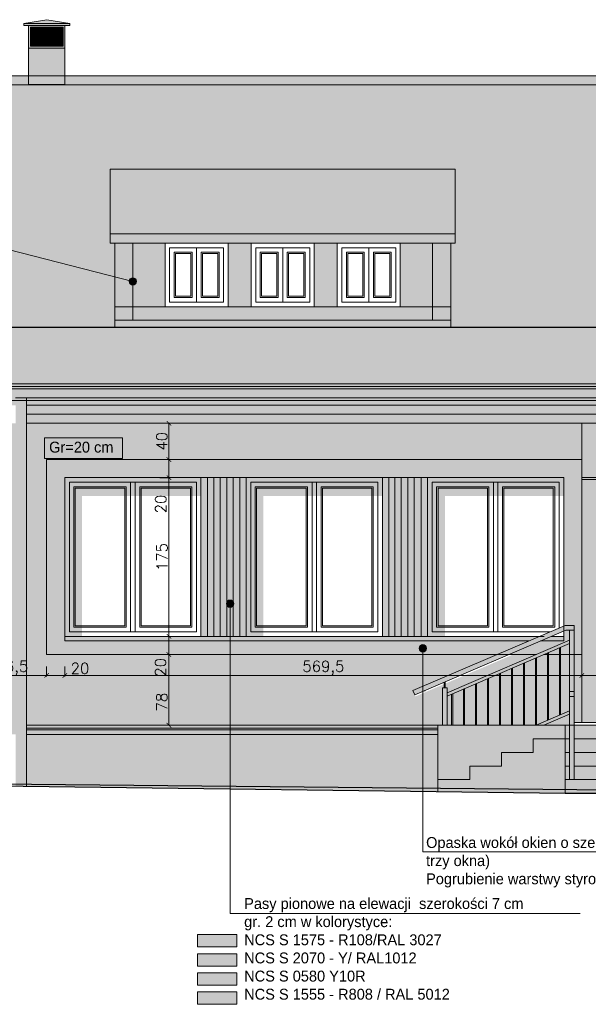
# Model space of a CAD drawing. Header units: millimetres. Extents: x -587 to 33545, y -26688 to 22494.
# Tile 27 of 256: x 335 to 961, y 10520 to 11606. Entities that reach past the tile are written whole.
import ezdxf
from ezdxf.lldxf.tags import DXFTag

# ---------------------------------------------------------------- set-up
doc = ezdxf.new("R2010")
doc.units = ezdxf.units.MM
doc.header["$MEASUREMENT"] = 0
for name, color, linetype, lineweight in [('A_l.widokowa', 250, 'Continuous', 18), ('A_linie widokowe', 5, 'Continuous', 18), ('l. przekrojowa', 1, 'Continuous', 30), ('l.przerywana', 104, 'ICAD_ISO03W100', 5), ('l.widokowa', 140, 'Continuous', 15), ('l.wypełnien', 253, 'Continuous', 5), ('wymiarowanie', 176, 'Continuous', 9)]:
    doc.layers.add(name, color=color, linetype=linetype, lineweight=lineweight)
doc.styles.add('ROMANS', font='romans')
doc.styles.add('styl2', font='simplex.shx')
tags = doc.linetypes.add('ICAD_ISO03W100', pattern=[30, 12, -18]).pattern_tags.tags
tags[6:7] = [DXFTag(74, 4), DXFTag(75, 0), DXFTag(340, '0'), DXFTag(46, 1.0), DXFTag(50, 0.0), DXFTag(44, 0.0), DXFTag(45, 0.0)]
tags[4:5] = [DXFTag(74, 4), DXFTag(75, 0), DXFTag(340, '0'), DXFTag(46, 1.0), DXFTag(50, 0.0), DXFTag(44, 0.0), DXFTag(45, 0.0)]
doc.dimstyles.new('Skala 1-50', dxfattribs={"dimtxt": 12, "dimasz": 5, "dimexe": 1, "dimexo": 1, "dimgap": 1.5, "dimtad": 1, "dimdec": 1, "dimrnd": 0.5, "dimtxsty": 'styl2', "dimblk": 'ARCHTICK', "dimcen": 5, "dimadec": 0, "dimazin": 0, "dimtfac": 1, "dimtdec": 1, "dimtmove": 1, "dimatfit": 3, "dimldrblk": 'ARCHTICK', "dimfxl": 5, "dimfxlon": 1, "dimlwd": -1, "dimlwe": -1, "dimarcsym": 0})

# ---------------------------------------------------------------- blocks, each defined once
blk = doc.blocks.new('kominek')
at = {"layer": 'l.wypełnien'}
h = blk.add_hatch(dxfattribs=at)
h.set_pattern_fill('ANSI37', color=256, scale=10, style=0)
h.set_pattern_definition([(45, (0, 10), (-0.88388348, 0.88388348), []), (135, (0, 10), (-0.88388348, -0.88388348), [])])
h.paths.add_polyline_path([(4702.4, 10862.6), (4738.4, 10862.6), (4738.4, 10841.6), (4702.4, 10841.6)])
at = {"layer": 'A_l.widokowa', "color": 7}
for p, q in [((4695.1, 10866.6), (4720.4, 10870.9)), ((4745.7, 10866.6), (4720.4, 10870.9)), ((4695.1, 10866.6), (4720.4, 10866.6)), ((4745.7, 10866.6), (4720.4, 10866.6))]:
    blk.add_line(p, q, dxfattribs=at)
for points in [[(4700.4, 10864.6), (4695.1, 10864.6), (4695.1, 10866.6)], [(4740.4, 10864.6), (4745.7, 10864.6), (4745.7, 10866.6)]]:
    blk.add_lwpolyline(points, dxfattribs=at)
for points in [[(4700.4, 10864.6), (4740.4, 10864.6), (4740.4, 10839.6), (4700.4, 10839.6)], [(4702.4, 10862.6), (4738.4, 10862.6), (4738.4, 10841.6), (4702.4, 10841.6)]]:
    blk.add_lwpolyline(points, close=True, dxfattribs=at)
at = {"layer": 'A_l.widokowa'}
blk.add_lwpolyline([(4700.4, 10839.6), (4740.4, 10839.6), (4740.4, 10799.6), (4700.4, 10799.6)], close=True, dxfattribs=at)
blk = doc.blocks.new('_ArchTick')
at = {"color": 0, "linetype": 'ByBlock', "const_width": 0.15}
blk.add_lwpolyline([(-0.5, -0.5), (0.5, 0.5)], dxfattribs=at)
blk = doc.blocks.new('*D4618')
at = {"layer": 'Defpoints', "color": 0}
for p in [(288.4, 10903.4), (364.8, 10894), (364.8, 10883.1)]:
    blk.add_point(p, dxfattribs=at)
at = {"layer": 'wymiarowanie', "color": 0}
for p, q in [((288.4, 10893.1), (288.4, 10882.1)), ((364.8, 10893), (364.8, 10882.1)), ((288.4, 10883.1), (364.8, 10883.1))]:
    blk.add_line(p, q, dxfattribs=at)
at = {"layer": 'wymiarowanie', "color": 0, "xscale": 5, "yscale": 5, "zscale": 5, "rotation": 180}
blk.add_blockref('_ArchTick', (288.4, 10883.1), dxfattribs=at)
at = {"layer": 'wymiarowanie', "color": 0, "xscale": 5, "yscale": 5, "zscale": 5}
blk.add_blockref('_ArchTick', (364.8, 10883.1), dxfattribs=at)
at = {"layer": 'wymiarowanie', "color": 0, "insert": (326.6, 10891.4), "char_height": 12, "attachment_point": 5, "style": 'styl2'}
blk.add_mtext('76,5', dxfattribs=at)
blk = doc.blocks.new('*D4619')
at = {"layer": 'Defpoints', "color": 0}
for p in [(384.8, 10900.9), (364.8, 10894), (384.8, 10883.1)]:
    blk.add_point(p, dxfattribs=at)
at = {"layer": 'wymiarowanie', "color": 0}
for p, q in [((364.8, 10893), (364.8, 10882.1)), ((384.8, 10893.1), (384.8, 10882.1)), ((364.8, 10883.1), (384.8, 10883.1)), ((384.8, 10883.1), (411.8, 10883.1))]:
    blk.add_line(p, q, dxfattribs=at)
at = {"layer": 'wymiarowanie', "color": 0, "xscale": 5, "yscale": 5, "zscale": 5, "rotation": 180}
blk.add_blockref('_ArchTick', (364.8, 10883.1), dxfattribs=at)
at = {"layer": 'wymiarowanie', "color": 0, "xscale": 5, "yscale": 5, "zscale": 5}
blk.add_blockref('_ArchTick', (384.8, 10883.1), dxfattribs=at)
at = {"layer": 'wymiarowanie', "color": 0, "insert": (401.5, 10890.9), "char_height": 12, "attachment_point": 5, "style": 'styl2'}
blk.add_mtext('20', dxfattribs=at)
blk = doc.blocks.new('*D4620')
at = {"layer": 'Defpoints', "color": 0}
for p in [(384.8, 10900.9), (954.4, 10902.3), (954.4, 10883.1)]:
    blk.add_point(p, dxfattribs=at)
at = {"layer": 'wymiarowanie', "color": 0}
for p, q in [((384.8, 10893.1), (384.8, 10882.1)), ((954.4, 10893.1), (954.4, 10882.1)), ((384.8, 10883.1), (954.4, 10883.1))]:
    blk.add_line(p, q, dxfattribs=at)
at = {"layer": 'wymiarowanie', "color": 0, "xscale": 5, "yscale": 5, "zscale": 5, "rotation": 180}
blk.add_blockref('_ArchTick', (384.8, 10883.1), dxfattribs=at)
at = {"layer": 'wymiarowanie', "color": 0, "xscale": 5, "yscale": 5, "zscale": 5}
blk.add_blockref('_ArchTick', (954.4, 10883.1), dxfattribs=at)
at = {"layer": 'wymiarowanie', "color": 0, "insert": (669.6, 10891.4), "char_height": 12, "attachment_point": 5, "style": 'styl2'}
blk.add_mtext('569,5', dxfattribs=at)
blk = doc.blocks.new('*D4621')
at = {"layer": 'Defpoints', "color": 0}
for p in [(954.4, 10902.3), (1064.4, 10908), (1064.4, 10883.1)]:
    blk.add_point(p, dxfattribs=at)
at = {"layer": 'wymiarowanie', "color": 0}
for p, q in [((954.4, 10893.1), (954.4, 10882.1)), ((1064.4, 10893.1), (1064.4, 10882.1)), ((954.4, 10883.1), (1064.4, 10883.1))]:
    blk.add_line(p, q, dxfattribs=at)
at = {"layer": 'wymiarowanie', "color": 0, "xscale": 5, "yscale": 5, "zscale": 5, "rotation": 180}
blk.add_blockref('_ArchTick', (954.4, 10883.1), dxfattribs=at)
at = {"layer": 'wymiarowanie', "color": 0, "xscale": 5, "yscale": 5, "zscale": 5}
blk.add_blockref('_ArchTick', (1064.4, 10883.1), dxfattribs=at)
at = {"layer": 'wymiarowanie', "color": 0, "insert": (1009.4, 10890.9), "char_height": 12, "attachment_point": 5, "style": 'styl2'}
blk.add_mtext('110', dxfattribs=at)
blk = doc.blocks.new('*D4635')
at = {"layer": 'Defpoints', "color": 0}
for p in [(478.3, 11161.2), (478.3, 11121.2), (499.5, 11121.2)]:
    blk.add_point(p, dxfattribs=at)
at = {"layer": 'wymiarowanie', "color": 0}
for p, q in [((489.5, 11161.2), (500.5, 11161.2)), ((499.5, 11161.2), (499.5, 11121.2)), ((489.5, 11121.2), (500.5, 11121.2))]:
    blk.add_line(p, q, dxfattribs=at)
at = {"layer": 'wymiarowanie', "color": 0, "xscale": 5, "yscale": 5, "zscale": 5}
for p, rotation in [((499.5, 11161.2), 90), ((499.5, 11121.2), 270)]:
    blk.add_blockref('_ArchTick', p, dxfattribs=dict(at, rotation=rotation))
at = {"layer": 'wymiarowanie', "color": 0, "insert": (491.7, 11141.2), "char_height": 12, "attachment_point": 5, "rotation": 90, "style": 'styl2'}
blk.add_mtext('40', dxfattribs=at)
blk = doc.blocks.new('*D4636')
at = {"layer": 'Defpoints', "color": 0}
for p in [(478.3, 11121.2), (475.9, 11101.2), (499.5, 11101.2)]:
    blk.add_point(p, dxfattribs=at)
at = {"layer": 'wymiarowanie', "color": 0}
for p, q in [((489.5, 11121.2), (500.5, 11121.2)), ((499.5, 11121.2), (499.5, 11101.2)), ((489.5, 11101.2), (500.5, 11101.2)), ((499.5, 11101.2), (499.5, 11061.8))]:
    blk.add_line(p, q, dxfattribs=at)
at = {"layer": 'wymiarowanie', "color": 0, "xscale": 5, "yscale": 5, "zscale": 5}
for p, rotation in [((499.5, 11121.2), 90), ((499.5, 11101.2), 270)]:
    blk.add_blockref('_ArchTick', p, dxfattribs=dict(at, rotation=rotation))
at = {"layer": 'wymiarowanie', "color": 0, "insert": (490.5, 11072.1), "char_height": 12, "attachment_point": 5, "rotation": 90, "style": 'styl2'}
blk.add_mtext('20', dxfattribs=at)
blk = doc.blocks.new('*D4637')
at = {"layer": 'Defpoints', "color": 0}
for p in [(475.9, 11101.2), (471.1, 10926.2), (499.5, 10926.2)]:
    blk.add_point(p, dxfattribs=at)
at = {"layer": 'wymiarowanie', "color": 0}
for p, q in [((489.5, 11101.2), (500.5, 11101.2)), ((499.5, 11101.2), (499.5, 10926.2)), ((489.5, 10926.2), (500.5, 10926.2))]:
    blk.add_line(p, q, dxfattribs=at)
at = {"layer": 'wymiarowanie', "color": 0, "xscale": 5, "yscale": 5, "zscale": 5}
for p, rotation in [((499.5, 11101.2), 90), ((499.5, 10926.2), 270)]:
    blk.add_blockref('_ArchTick', p, dxfattribs=dict(at, rotation=rotation))
at = {"layer": 'wymiarowanie', "color": 0, "insert": (491.9, 11013.7), "char_height": 12, "attachment_point": 5, "rotation": 90, "style": 'styl2'}
blk.add_mtext('175', dxfattribs=at)
blk = doc.blocks.new('*D4638')
at = {"layer": 'Defpoints', "color": 0}
for p in [(471.1, 10926.2), (469.8, 10906.2), (499.5, 10906.2)]:
    blk.add_point(p, dxfattribs=at)
at = {"layer": 'wymiarowanie', "color": 0}
for p, q in [((489.5, 10926.2), (500.5, 10926.2)), ((499.5, 10926.2), (499.5, 10906.2)), ((489.5, 10906.2), (500.5, 10906.2))]:
    blk.add_line(p, q, dxfattribs=at)
at = {"layer": 'wymiarowanie', "color": 0, "xscale": 5, "yscale": 5, "zscale": 5}
for p, rotation in [((499.5, 10926.2), 90), ((499.5, 10906.2), 270)]:
    blk.add_blockref('_ArchTick', p, dxfattribs=dict(at, rotation=rotation))
at = {"layer": 'wymiarowanie', "color": 0, "insert": (490.2, 10892), "char_height": 12, "attachment_point": 5, "rotation": 90, "style": 'styl2'}
blk.add_mtext('20', dxfattribs=at)
blk = doc.blocks.new('*D4639')
at = {"layer": 'Defpoints', "color": 0}
for p in [(469.8, 10906.2), (463.2, 10828.2), (499.5, 10828.2)]:
    blk.add_point(p, dxfattribs=at)
at = {"layer": 'wymiarowanie', "color": 0}
for p, q in [((489.5, 10906.2), (500.5, 10906.2)), ((499.5, 10906.2), (499.5, 10828.2)), ((489.5, 10828.2), (500.5, 10828.2))]:
    blk.add_line(p, q, dxfattribs=at)
at = {"layer": 'wymiarowanie', "color": 0, "xscale": 5, "yscale": 5, "zscale": 5}
for p, rotation in [((499.5, 10906.2), 90), ((499.5, 10828.2), 270)]:
    blk.add_blockref('_ArchTick', p, dxfattribs=dict(at, rotation=rotation))
at = {"layer": 'wymiarowanie', "color": 0, "insert": (491.7, 10853.7), "char_height": 12, "attachment_point": 5, "rotation": 90, "style": 'styl2'}
blk.add_mtext('78', dxfattribs=at)

msp = doc.modelspace()

# ---------------------------------------------------------------- hatches: boundary and pattern name
at = {"layer": 'l.wypełnien'}
h = msp.add_hatch(color=252, dxfattribs=at)
h.paths.add_polyline_path([(344.96, 11534.94), (384.96, 11534.94), (384.96, 11544.45), (384.96, 11574.94), (344.96, 11574.94), (344.96, 11544.45)])
h.paths.add_polyline_path([(344.96, 11574.94), (384.96, 11574.94), (384.96, 11599.94), (344.96, 11599.94)])
h.paths.add_polyline_path([(346.96, 11597.94), (346.96, 11576.94), (382.96, 11576.94), (382.96, 11597.94)], flags=16)
h.paths.add_polyline_path([(339.62, 11601.94), (364.96, 11606.21), (390.31, 11601.94), (364.96, 11601.94)])
h.paths.add_polyline_path([(339.62, 11601.94), (364.96, 11601.94), (390.31, 11601.94), (390.31, 11599.94), (384.96, 11599.94), (344.96, 11599.94), (339.62, 11599.94)])
h = msp.add_hatch(color=252, dxfattribs=at)
h.paths.add_polyline_path([(189.94, 11544.45), (-268.48, 11269.64), (-405.6, 11204.6), (-406.57, 11204.6), (-407.49, 11204.18), (-409.31, 11198.98), (-423.83, 11198.98), (-424.71, 11198.24, 0.4142136), (-415.71, 11189.24), (-406.23, 11189.24), (-406.23, 11181.06), (2674.91, 11181.06), (2674.91, 11189.24), (2684.4, 11189.24, 0.4036982), (2693.17, 11197.7), (2692.65, 11198.99), (2678, 11198.98), (2676.17, 11204.18), (2675.26, 11204.6), (2674.28, 11204.6), (2537.49, 11269.44), (2078.75, 11544.45)])
h.paths.add_polyline_path([(439.73, 11359.71), (809.93, 11359.71), (809.93, 11266.72), (439.73, 11266.72)], flags=16)
h.paths.add_polyline_path([(1524.31, 11359.71), (1876.73, 11359.71), (1876.73, 11266.72), (1524.31, 11266.72)], flags=16)
h = msp.add_hatch(dxfattribs=at)
h.set_pattern_fill('SPANTILE', scale=17, style=0)
h.set_pattern_definition([(274.9697, (167.9877, -2283.873), (-16.99985222, 204.000017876), [15.699024, -376.776457]), (180, (169.348, -2299.513), (-17, -17), [1.36, -15.64]), (0, (152.348, -2300.873), (17, 17), [4.76, -12.24]), (90, (157.108, -2300.873), (-17, 17), [1.7, -15.3]), (270, (167.988, -2299.173), (17, -17), [1.7, -15.3]), (0, (167.988, -2300.873), (17, 17), [1.36, -15.64]), (0, (152.348, -2299.513), (17, 17), [3.4, -13.6]), (85.0303, (155.7477, -2299.513), (16.99985222, 204.000017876), [15.699024, -376.776457]), (52.6961, (155.7477, -2298.663), (-220.999760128, -289.00018261), [4.488136, -444.32475]), (18.4349, (158.4677, -2295.093), (34.0000074, 16.9999729), [4.300694, -49.458015]), (341.5651, (162.5477, -2293.733), (-34.0000074, 16.9999729), [4.300694, -49.458015]), (307.3039, (166.6277, -2295.093), (220.999760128, -289.00018261), [4.488136, -444.32475]), (20.2249, (159.3177, -2296.283), (-186.999953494, -68.000141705), [3.442245, -340.781524]), (339.7751, (162.5477, -2295.093), (186.999953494, -68.000141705), [3.442245, -340.781524]), (307.4054, (165.7777, -2296.283), (170.000169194, -220.999871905), [3.638153, -360.177725]), (52.5946, (157.1077, -2299.173), (-170.000169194, -220.999871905), [3.638153, -360.177725])])
h.paths.add_polyline_path([(2532.86, 11261.72), (2653.28, 11204.6), (-381.58, 11204.6), (-260.78, 11261.74), (193.78, 11534.45), (1278.76, 11534.45), (1278.76, 11518), (1322.71, 11518), (1322.71, 11534.45), (1939.21, 11534.45), (1939.21, 11505.07), (1999.21, 11505.07), (1999.21, 11534.45), (2077.92, 11534.45)])
h.paths.add_polyline_path([(439.73, 11359.71), (809.93, 11359.71), (809.93, 11266.72), (439.73, 11266.72)], flags=16)
h.paths.add_polyline_path([(1524.31, 11359.71), (1876.73, 11359.71), (1876.73, 11266.72), (1524.31, 11266.72)], flags=16)
h = msp.add_hatch(color=252, dxfattribs=at)
h.paths.add_polyline_path([(789.93, 11274.71), (789.93, 11289.71), (754.37, 11289.71), (684.94, 11289.71), (659.54, 11289.71), (590.12, 11289.71), (564.72, 11289.71), (495.29, 11289.71), (459.73, 11289.71), (459.73, 11274.71)])
h.paths.add_polyline_path([(809.93, 11266.72), (809.93, 11274.71), (789.93, 11274.71), (459.73, 11274.71), (439.73, 11274.71), (439.73, 11266.72)])
h.paths.add_polyline_path([(439.73, 11274.71), (459.73, 11274.71), (459.73, 11289.71), (439.73, 11289.71)])
h.paths.add_polyline_path([(789.93, 11274.71), (809.93, 11274.71), (809.93, 11289.71), (789.93, 11289.71)])
h = msp.add_hatch(color=254, dxfattribs=at)
h.paths.add_polyline_path([(342.6, 11161.21), (1135.85, 11161.21), (1135.85, 11171.21), (342.6, 11171.21)])
h.paths.add_polyline_path([(342.6, 11171.21), (1135.85, 11171.21), (1135.85, 11181.06), (342.6, 11181.06)])
at = {"layer": 'l.wypełnien', "true_color": 0xfffff5}
h = msp.add_hatch(color=7, dxfattribs=at)
h.paths.add_polyline_path([(342.6, 11013.71), (364.79, 11013.71), (364.79, 10906.21), (866.18, 10906.21), (770.84, 10865.36), (770.84, 10859.92), (878.87, 10906.21), (940.85, 10906.21), (940.85, 10865.36), (940.85, 10859.92), (940.85, 10813.21), (935.85, 10813.21), (935.85, 10798.21), (935.85, 10783.21), (935.85, 10757.14), (795.85, 10758.53), (795.85, 10828.21), (342.6, 10828.21)])
h.paths.add_polyline_path([(342.6, 11013.71), (342.6, 11161.21), (954.29, 11161.21), (954.29, 11121.21), (364.79, 11121.21), (364.79, 11013.71)])
h.paths.add_polyline_path([(288.41, 10828.21), (288.41, 10917.78), (-258.03, 10917.78), (-261.64, 10921.21), (-261.64, 10828.21)])
h.paths.add_polyline_path([(-261.64, 11101.21), (-111.64, 11101.21), (-111.22, 11101.21), (-104.22, 11101.21), (-97.36, 11101.21), (-90.36, 11101.21), (-83.09, 11101.21), (-76.09, 11101.21), (-68.41, 11101.21), (-61.41, 11101.21), (88.59, 11101.21), (95.59, 11101.21), (102.87, 11101.21), (109.87, 11101.21), (117.14, 11101.21), (124.14, 11101.21), (131.41, 11101.21), (138.41, 11101.21), (288.41, 11101.21), (288.41, 11161.21), (-261.64, 11161.21)])
h.paths.add_polyline_path([(-363.23, 10828.21), (-261.64, 10828.21), (-261.64, 11013.71), (-363.23, 11013.71)])
h.paths.add_polyline_path([(-363.23, 11013.71), (-261.64, 11013.71), (-261.64, 11101.21), (-261.64, 11161.21), (-363.23, 11161.21), (-363.23, 11064.54)])
h.paths.add_polyline_path([(288.41, 10926.21), (292.44, 10923.29), (292.44, 10828.21), (330.6, 10828.21), (330.6, 11013.71), (288.41, 11013.71)])
h.paths.add_polyline_path([(330.6, 11013.71), (330.6, 11161.21), (292.44, 11161.21), (292.44, 11097.72), (288.41, 11097.72), (288.41, 11013.71)])
h.paths.add_polyline_path([(-383.23, 10828.21), (-363.23, 10828.21), (-363.23, 11013.71), (-383.23, 11013.71)])
h.paths.add_polyline_path([(-363.23, 11064.54), (-363.23, 11161.21), (-383.23, 11161.21), (-383.23, 11064.54)])
h.paths.add_polyline_path([(-383.23, 11013.71), (-363.23, 11013.71), (-363.23, 11064.54), (-383.23, 11064.54)])
h.paths.add_polyline_path([(945.85, 10865.36), (945.85, 10859.92), (945.85, 10831.21), (954.29, 10831.21), (954.29, 10906.21), (945.85, 10906.21)])
at = {"layer": 'l.wypełnien', "true_color": 0x303030}
for points in [[(384.79, 10926.21), (403.81, 10926.21), (403.81, 11080.9), (534.79, 11080.9), (534.79, 11101.21), (384.79, 11101.21)], [(584.6, 10926.21), (603.63, 10926.21), (603.63, 11080.9), (734.6, 11080.9), (734.6, 11101.21), (584.6, 11101.21)], [(784.41, 10926.21), (803.44, 10926.21), (803.44, 11080.9), (934.41, 11080.9), (934.41, 11101.21), (784.41, 11101.21)]]:
    msp.add_hatch(color=250, dxfattribs=at).paths.add_polyline_path(points)
h = msp.add_hatch(color=250, dxfattribs=at)
h.paths.add_polyline_path([(370, 10901.31), (854.75, 10901.31), (866.18, 10906.21), (364.79, 10906.21)])
h.paths.add_polyline_path([(867.44, 10901.31), (932.41, 10901.31), (932.41, 10906.21), (878.87, 10906.21)])
h.paths.add_polyline_path([(945.85, 10901.31), (954.41, 10901.31), (954.41, 10906.21), (945.85, 10906.21)])
h.paths.add_polyline_path([(934.41, 10901.31), (940.85, 10901.31), (940.85, 10906.21), (934.41, 10906.21)])
h.paths.add_polyline_path([(932.41, 10901.31), (934.41, 10901.31), (934.41, 10906.21), (932.41, 10906.21)])
at = {"layer": 'l.wypełnien'}
for points in [[(-384.21, 10828.21), (795.85, 10828.21), (795.85, 10818.05), (-384.21, 10818.05)], [(1330.85, 10768.21), (935.85, 10768.21), (935.85, 10753.5), (1330.85, 10753.5)]]:
    msp.add_hatch(color=252, dxfattribs=at).paths.add_polyline_path(points)
h = msp.add_hatch(color=252, dxfattribs=at)
h.paths.add_polyline_path([(795.85, 10758.53), (795.85, 10818.05), (342.6, 10818.05), (342.6, 10763.01)])
h.paths.add_polyline_path([(342.6, 10763.01), (795.85, 10758.53), (795.85, 10755.01), (342.6, 10760.84)])
h = msp.add_hatch(dxfattribs=at)
h.set_pattern_fill('CONC', scale=17, style=0)
h.set_pattern_definition([(0, (168.498, -2289.993), (0, 17), [0, -17]), (0, (168.668, -2295.943), (0, 17), [0, -17]), (0, (169.178, -2286.763), (0, 17), [0, -17]), (338.1986, (160.3377, -2292.033), (51.00000464, -16.9999985), [1.83095, -89.716854]), (216.8699, (162.0377, -2292.713), (50.9999986, 34.0000021), [0.85, -84.15]), (130.6013, (161.3577, -2293.223), (85.00000716, -101.9999833), [1.567315, -155.164933]), (206.5651, (155.748, -2295.263), (-16.9999857, -17.0000223), [0.380137, -37.63302]), (326.3099, (155.4077, -2295.433), (33.9999925, -17.0000227), [0.612952, -60.681432]), (108.4349, (155.9177, -2295.773), (-16.9999729, 34.0000074), [0.53759, -53.221135]), (225, (166.628, -2296.963), (-4e-15, -17.000005), [0.721242, -23.32038]), (0, (166.118, -2297.473), (17, 17), [1.02, -15.98]), (135, (167.138, -2297.473), (-17.000005, 2e-15), [0.721242, -23.32038]), (251.5651, (164.5877, -2286.083), (16.9999729, 34.0000074), [0.53759, -53.221135]), (0, (164.418, -2286.593), (17, 17), [0.85, -16.15]), (143.1301, (165.2677, -2286.593), (-50.9999986, 34.0000021), [0.85, -84.15]), (213.6901, (155.5777, -2285.913), (33.9999925, 17.0000227), [0.612952, -60.681432]), (341.5651, (155.0677, -2286.253), (-34.0000074, 16.9999729), [1.075182, -52.683544]), (126.8699, (156.0877, -2286.593), (34.0000021, -50.9999986), [0.85, -84.15]), (0, (160.508, -2286.593), (0, 17), [0, -17]), (0, (155.918, -2291.013), (0, 17), [0, -17]), (0, (160.678, -2297.303), (0, 17), [0, -17]), (0, (165.268, -2292.033), (0, 17), [0, -17]), (0, (160.338, -2289.143), (0, 17), [0, -17]), (0, (156.598, -2288.633), (0, 17), [0, -17]), (0, (158.128, -2289.653), (0, 17), [0, -17]), (0, (157.448, -2293.733), (0, 17), [0, -17]), (0, (153.368, -2293.053), (0, 17), [0, -17]), (0, (153.538, -2289.143), (0, 17), [0, -17]), (0, (153.028, -2285.403), (0, 17), [0, -17]), (0, (158.298, -2284.723), (0, 17), [0, -17]), (0, (162.038, -2284.043), (0, 17), [0, -17]), (0, (167.988, -2284.723), (0, 17), [0, -17]), (0, (163.908, -2289.993), (0, 17), [0, -17]), (0, (162.208, -2286.933), (0, 17), [0, -17]), (0, (163.568, -2295.093), (0, 17), [0, -17]), (0, (158.468, -2295.943), (0, 17), [0, -17]), (0, (163.568, -2299.683), (0, 17), [0, -17]), (0, (157.958, -2298.663), (0, 17), [0, -17]), (0, (152.518, -2299.173), (0, 17), [0, -17]), (0, (154.558, -2300.023), (0, 17), [0, -17]), (0, (154.728, -2297.643), (0, 17), [0, -17]), (0, (166.118, -2300.363), (0, 17), [0, -17]), (0, (168.158, -2293.393), (0, 17), [0, -17]), (0, (167.308, -2288.293), (0, 17), [0, -17]), (0, (159.488, -2300.533), (0, 17), [0, -17])])
h.paths.add_polyline_path([(795.85, 10758.53), (795.85, 10818.05), (342.6, 10818.05), (342.6, 10763.01)])
h.paths.add_polyline_path([(342.6, 10763.01), (795.85, 10758.53), (795.85, 10755.01), (342.6, 10760.84)])
at = {"layer": 'wymiarowanie', "true_color": 0xfccd20}
h = msp.add_hatch(color=40, dxfattribs=at)
h.paths.add_polyline_path([(439.73, 11289.71), (459.73, 11289.71), (459.73, 11359.89), (439.73, 11359.89)])
h.paths.add_polyline_path([(789.93, 11289.71), (809.93, 11289.71), (809.93, 11359.89), (789.93, 11359.89)])
h = msp.add_hatch(color=40, dxfattribs=at)
h.paths.add_polyline_path([(459.73, 11359.71), (495.29, 11359.71), (495.29, 11289.71), (459.73, 11289.71)])
h.paths.add_polyline_path([(754.37, 11359.71), (789.93, 11359.71), (789.93, 11289.71), (754.37, 11289.71)])
h.paths.add_polyline_path([(564.72, 11359.71), (590.12, 11359.71), (590.12, 11289.71), (564.72, 11289.71)])
h.paths.add_polyline_path([(659.54, 11359.71), (684.94, 11359.71), (684.94, 11289.71), (659.54, 11289.71)])
at = {"layer": 'wymiarowanie', "ltscale": 0.3}
for points in [[(455.69, 11317.62, -1), (463.77, 11317.62, -1)], [(562.79, 10962.25, -1), (570.87, 10962.25, -1)], [(775.13, 10913.05, -1), (783.2, 10913.05, -1)]]:
    msp.add_hatch(color=256, dxfattribs=at).paths.add_polyline_path(points)
at = {"layer": 'wymiarowanie'}
h = msp.add_hatch(color=252, dxfattribs=at)
h.paths.add_polyline_path([(330.6, 11171.21), (330.6, 11161.21), (330.6, 10828.21), (330.6, 10824.9), (330.6, 10823.05), (330.6, 10818.05), (330.6, 10763.13), (342.6, 10763.01), (342.6, 10818.05), (342.6, 10823.05), (342.6, 10824.9), (342.6, 10828.21), (342.6, 11161.21), (342.6, 11171.21), (342.6, 11181.06), (342.6, 11189.24), (330.6, 11189.24), (330.6, 11181.06)])
h.paths.add_polyline_path([(330.6, 10763.13), (342.6, 10763.01), (342.6, 10760.84), (330.6, 10761)])
at = {"layer": 'wymiarowanie', "true_color": 0xfccd20}
for points in [[(1317.29, 10831.21), (1193.42, 10831.21), (1193.42, 11038.21), (1194.85, 11038.21), (1194.85, 11088.71), (1193.42, 11088.71), (1193.42, 11101.21), (1078.28, 11101.21), (1078.28, 11088.71), (1076.85, 11088.71), (1076.85, 10831.21), (954.41, 10831.21), (954.41, 11160.82), (1135.85, 11160.77), (1317.29, 11160.82)], [(530.84, 10555.23), (574.36, 10555.23), (574.36, 10541.55), (530.84, 10541.55)]]:
    msp.add_hatch(color=40, dxfattribs=at).paths.add_polyline_path(points)
at = {"layer": 'wymiarowanie'}
h = msp.add_hatch(color=252, dxfattribs=at)
h.paths.add_polyline_path([(954.41, 10906.21), (364.79, 10906.21), (364.79, 11121.21), (954.41, 11121.21)])
h.paths.add_polyline_path([(934.41, 10926.21), (384.79, 10926.21), (384.79, 11101.21), (934.41, 11101.21)], flags=16)
for points in [[(534.79, 11101.21), (584.6, 11101.21), (584.6, 10926.21), (534.79, 10926.21)], [(734.6, 11101.21), (784.41, 11101.21), (784.41, 10926.21), (734.6, 10926.21)]]:
    msp.add_hatch(color=252, dxfattribs=at).paths.add_polyline_path(points)
at = {"layer": 'wymiarowanie', "true_color": 0xf7e035}
for points in [[(534.79, 11101.21), (541.79, 11101.21), (541.79, 10926.21), (534.79, 10926.21)], [(777.41, 11101.21), (784.41, 11101.21), (784.41, 10926.21), (777.41, 10926.21)]]:
    msp.add_hatch(color=2, dxfattribs=at).paths.add_polyline_path(points)
at = {"layer": 'wymiarowanie', "true_color": 0xf0300e}
for points in [[(549.06, 11101.21), (556.06, 11101.21), (556.06, 10926.21), (549.06, 10926.21)], [(734.6, 11101.21), (741.6, 11101.21), (741.6, 10926.21), (734.6, 10926.21)], [(530.84, 10597.37), (574.36, 10597.37), (574.36, 10583.69), (530.84, 10583.69)]]:
    msp.add_hatch(color=20, dxfattribs=at).paths.add_polyline_path(points)
at = {"layer": 'wymiarowanie', "true_color": 0xbde471}
for points in [[(563.33, 11101.21), (570.33, 11101.21), (570.33, 10926.21), (563.33, 10926.21)], [(762.73, 11101.21), (769.73, 11101.21), (769.73, 10926.21), (762.73, 10926.21)], [(530.84, 10576.3), (574.36, 10576.3), (574.36, 10562.62), (530.84, 10562.62)]]:
    msp.add_hatch(color=63, dxfattribs=at).paths.add_polyline_path(points)
at = {"layer": 'wymiarowanie', "true_color": 0x119cf2}
for points in [[(577.6, 11101.21), (584.6, 11101.21), (584.6, 10926.21), (577.6, 10926.21)], [(748.46, 11101.21), (755.46, 11101.21), (755.46, 10926.21), (748.46, 10926.21)], [(530.84, 10534.16), (574.36, 10534.16), (574.36, 10520.48), (530.84, 10520.48)]]:
    msp.add_hatch(color=150, dxfattribs=at).paths.add_polyline_path(points)
at = {"layer": 'wymiarowanie', "true_color": 0xc9c9c9}
h = msp.add_hatch(color=9, dxfattribs=at)
h.paths.add_polyline_path([(805.84, 10864), (805.84, 10860.41), (810.85, 10862.55), (812.05, 10863.07), (824.05, 10868.21), (825.25, 10868.73), (837.25, 10873.87), (838.45, 10874.38), (850.45, 10879.53), (851.65, 10880.04), (863.65, 10885.18), (864.85, 10885.7), (876.85, 10890.84), (878.05, 10891.35), (890.05, 10896.5), (891.25, 10897.01), (903.25, 10902.15), (904.45, 10902.67), (912.72, 10906.21), (904.34, 10906.21)])
h.paths.add_polyline_path([(779.17, 10871.06), (861.18, 10906.21), (873.88, 10906.21), (803.84, 10876.2), (802.84, 10875.77), (781.24, 10866.51), (779.17, 10865.62)])
h.paths.add_polyline_path([(873.88, 10906.21), (908.88, 10921.21), (896.18, 10921.21), (861.18, 10906.21)])
h.paths.add_polyline_path([(904.14, 10828.21), (916.45, 10833.49), (917.65, 10834), (929.65, 10839.14), (930.85, 10839.66), (940.85, 10843.94), (940.85, 10840.35), (912.52, 10828.21)])
h.paths.add_polyline_path([(904.34, 10906.21), (940.85, 10921.86), (940.85, 10918.27), (930.85, 10913.98), (929.65, 10913.47), (917.65, 10908.33), (916.45, 10907.81), (912.72, 10906.21)])
h.paths.add_polyline_path([(907.85, 10926.21), (919.52, 10931.21), (929.41, 10935.45), (934.41, 10937.6), (934.41, 10932.16), (920.54, 10926.21)])
h.paths.add_polyline_path([(940.85, 10813.21), (940.85, 10798.21), (940.85, 10783.21), (940.85, 10768.21), (945.85, 10768.21), (945.85, 10783.21), (945.85, 10798.21), (945.85, 10813.21), (945.85, 10828.21), (940.85, 10828.21)])
h.paths.add_polyline_path([(805.84, 10828.21), (805.84, 10860.41), (805.84, 10864), (805.84, 10869.47), (803.84, 10869.47), (802.84, 10869.47), (800.84, 10869.47), (800.84, 10828.21)])
h.paths.add_polyline_path([(940.85, 10865.36), (945.85, 10865.36), (945.85, 10906.21), (940.85, 10906.21)])
h.paths.add_polyline_path([(940.85, 10828.21), (940.85, 10840.35), (940.85, 10843.94), (940.85, 10859.92), (945.85, 10859.92), (945.85, 10831.21), (945.85, 10828.21)])
h.paths.add_polyline_path([(940.85, 10933.21), (941.88, 10933.21), (945.85, 10933.21), (945.85, 10906.21), (940.85, 10906.21), (940.85, 10918.27), (940.85, 10921.86)])
h.paths.add_polyline_path([(768.28, 10866.39), (770.25, 10861.8), (779.17, 10865.62), (779.17, 10871.06)])
h.paths.add_polyline_path([(934.41, 10932.16), (936.88, 10933.21), (940.85, 10933.21), (943.85, 10933.21), (945.85, 10933.21), (945.85, 10938.21), (943.85, 10938.21), (935.85, 10938.21), (934.41, 10937.6)])
h.paths.add_polyline_path([(945.85, 10859.92), (945.85, 10865.36), (940.85, 10865.36), (940.85, 10859.92)])
msp.add_hatch(color=9, dxfattribs=at).paths.add_polyline_path([(908.88, 10921.21), (920.54, 10926.21), (907.85, 10926.21), (896.18, 10921.21)])
at = {"layer": 'wymiarowanie'}
h = msp.add_hatch(color=252, dxfattribs=at)
h.paths.add_polyline_path([(945.85, 10828.21), (1325.85, 10828.21), (1325.85, 10768.21), (945.85, 10768.21)])
h.paths.add_polyline_path([(1475.85, 10828.21), (1330.85, 10828.21), (1330.85, 10753.21), (1475.85, 10753.21)])
h.paths.add_polyline_path([(935.85, 10828.21), (795.85, 10828.21), (795.85, 10755.01), (935.85, 10753.5)])
h.paths.add_polyline_path([(935.85, 10828.21), (940.85, 10828.21), (940.85, 10768.21), (935.85, 10768.21)])

# ---------------------------------------------------------------- linework, layer by layer
at = {"layer": 'A_l.widokowa', "color": 7}
for p, q in [((954.29, 10831.21), (954.29, 11160.82)), ((768.28, 10866.39), (935.85, 10938.21)), ((938.85, 10938.21), (943.85, 10938.21)), ((770.25, 10861.8), (936.88, 10933.21)), ((805.84, 10864), (940.86, 10921.86)), ((805.84, 10860.41), (940.86, 10918.27)), ((770.25, 10861.8), (768.28, 10866.39)), ((904.13, 10828.21), (940.86, 10843.95)), ((912.51, 10828.21), (940.86, 10840.36))]:
    msp.add_line(p, q, dxfattribs=at)
at = {"layer": 'A_l.widokowa'}
for p, q in [((929.65, 10839.14), (929.65, 10913.47)), ((930.85, 10839.66), (930.85, 10913.98)), ((903.25, 10827.83), (903.25, 10902.15)), ((904.45, 10828.34), (904.45, 10902.67)), ((916.45, 10833.49), (916.45, 10907.81)), ((917.65, 10834), (917.65, 10908.33)), ((876.85, 10828.21), (876.85, 10890.84)), ((878.05, 10828.21), (878.05, 10891.35)), ((890.05, 10828.21), (890.05, 10896.5)), ((891.25, 10828.21), (891.25, 10897.01)), ((850.45, 10828.2), (850.45, 10879.53)), ((851.65, 10828.2), (851.65, 10880.04)), ((863.65, 10828.21), (863.65, 10885.18)), ((864.85, 10828.21), (864.85, 10885.7)), ((824.05, 10828.2), (824.05, 10868.21)), ((825.25, 10828.2), (825.25, 10868.73)), ((837.25, 10828.2), (837.25, 10873.87)), ((838.45, 10828.2), (838.45, 10874.38)), ((810.85, 10828.2), (810.85, 10862.55)), ((812.05, 10828.2), (812.05, 10863.07))]:
    msp.add_line(p, q, dxfattribs=at)
at = {"layer": 'A_l.widokowa', "color": 7}
for points in [[(935.85, 10938.21), (943.85, 10938.21)], [(936.88, 10933.21), (943.85, 10933.21)], [(938.85, 10828.21), (795.85, 10828.2)], [(938.85, 10813.21), (935.85, 10813.21)], [(938.85, 10798.21), (935.85, 10798.21)], [(938.85, 10783.21), (935.85, 10783.21)], [(938.85, 10768.21), (935.85, 10768.21)]]:
    msp.add_lwpolyline(points, dxfattribs=at)
at = {"layer": 'A_linie widokowe', "color": 7, "linetype": 'Continuous', "lineweight": -2}
msp.add_lwpolyline([(1135.85, 11266.72), (-252.82, 11266.72)], dxfattribs=at)
at = {"layer": 'l. przekrojowa', "color": 252, "linetype": 'ICAD_ISO03W100', "ltscale": 0.5}
msp.add_line((2648.07, 10740.21), (-385.84, 10770.21), dxfattribs=at)
at = {"layer": 'l. przekrojowa', "color": 7}
for p, q in [((-385.84, 10770.21), (935.85, 10753.21)), ((935.85, 10753.21), (1475.85, 10753.21))]:
    msp.add_line(p, q, dxfattribs=at)
at = {"layer": 'l.przerywana', "color": 7, "ltscale": 0.3}
for p, q in [((459.73, 11359.71), (459.73, 11274.71)), ((789.93, 11359.71), (789.93, 11274.71)), ((342.6, 10828.21), (945.85, 10828.21))]:
    msp.add_line(p, q, dxfattribs=at)
for points in [[(900.85, 10798.21), (900.85, 10813.21), (935.85, 10813.21)], [(865.85, 10783.21), (865.85, 10798.21), (900.85, 10798.21)], [(830.85, 10768.21), (830.85, 10783.21), (865.85, 10783.21)], [(795.85, 10755.01), (795.85, 10768.21), (830.85, 10768.21)]]:
    msp.add_lwpolyline(points, dxfattribs=at)
at = {"layer": 'l.widokowa', "color": 7}
for p, q in [((189.94, 11544.45), (345.91, 11544.45)), ((345.91, 11544.45), (1134.34, 11544.45)), ((193.78, 11534.45), (345.91, 11534.45)), ((384.01, 11534.45), (1134.34, 11534.45)), ((434.73, 11441.26), (434.73, 11359.89)), ((814.93, 11441.26), (434.73, 11441.26)), ((814.93, 11441.26), (814.93, 11359.89)), ((814.93, 11370.14), (434.73, 11370.14)), ((814.93, 11359.89), (434.73, 11359.89)), ((439.73, 11359.71), (439.73, 11266.72)), ((809.93, 11359.71), (809.93, 11266.72)), ((342.6, 11189.24), (342.6, 10760.84)), ((342.6, 11171.21), (1924.66, 11171.21)), ((342.6, 11161.21), (1924.66, 11161.21)), ((940.85, 10938.21), (945.85, 10938.21)), ((945.85, 10768.21), (945.85, 10938.21)), ((940.85, 10768.21), (940.85, 10933.21)), ((941.88, 10933.21), (945.85, 10933.21)), ((800.84, 10869.47), (800.84, 10828.2)), ((802.84, 10869.47), (802.84, 10875.77)), ((803.84, 10869.47), (803.84, 10876.2)), ((805.84, 10869.47), (805.84, 10828.2)), ((781.24, 10866.51), (781.24, 10865.92)), ((945.85, 10865.36), (940.85, 10865.36)), ((945.85, 10859.92), (940.85, 10859.92)), ((795.85, 10828.21), (795.85, 10755.01)), ((935.85, 10828.21), (935.85, 10753.21))]:
    msp.add_line(p, q, dxfattribs=at)
at = {"layer": 'l.widokowa', "color": 7, "ltscale": 0.3}
for p, q in [((809.93, 11289.71), (439.73, 11289.71)), ((809.93, 11274.71), (439.73, 11274.71)), ((342.6, 10828.21), (795.85, 10828.21)), ((342.6, 10824.9), (795.85, 10824.9)), ((1078.28, 10831.21), (945.85, 10831.21)), ((1325.85, 10828.21), (945.85, 10828.21)), ((342.6, 10823.05), (795.85, 10823.05)), ((342.6, 10818.05), (795.85, 10818.05)), ((940.85, 10813.21), (935.85, 10813.21)), ((1325.85, 10813.21), (945.85, 10813.21)), ((940.85, 10798.21), (935.85, 10798.21)), ((1325.85, 10798.21), (945.85, 10798.21)), ((940.85, 10783.21), (935.85, 10783.21)), ((1325.85, 10783.21), (945.85, 10783.21)), ((1335.85, 10768.21), (935.85, 10768.21))]:
    msp.add_line(p, q, dxfattribs=at)
at = {"layer": 'l.widokowa', "color": 7}
for points in [[(190.76, 11534.45), (-264.18, 11261.72), (-384.6, 11204.6), (2653.28, 11204.6), (2532.86, 11261.72), (2077.92, 11534.45), (1999.21, 11534.45)], [(1278.76, 11534.45), (190.76, 11534.45)], [(-423.83, 11198.98), (1135.85, 11198.98)], [(-408.32, 11201.8), (1135.85, 11201.8)], [(-406.57, 11204.6), (1135.85, 11204.6)], [(330.6, 11189.24), (1135.85, 11189.24)], [(342.6, 11181.06), (1135.85, 11181.06)], [(904.34, 10906.21), (364.79, 10906.21), (364.79, 11121.21), (954.41, 11121.21), (954.41, 10906.21), (912.72, 10906.21)], [(907.85, 10926.21), (384.79, 10926.21), (384.79, 11101.21), (934.41, 11101.21), (934.41, 10926.21), (920.54, 10926.21)], [(912.85, 10926.21), (784.41, 10926.21), (784.41, 11101.21), (934.41, 11101.21), (934.41, 10935.45)], [(896.18, 10921.21), (384.79, 10921.21), (384.79, 10926.21), (907.85, 10926.21)], [(920.54, 10926.21), (934.41, 10926.21), (934.41, 10921.21), (908.88, 10921.21)], [(925.54, 10926.21), (934.41, 10926.21), (934.41, 10921.21), (913.88, 10921.21)], [(934.41, 10930.01), (934.41, 10926.21), (925.54, 10926.21)]]:
    msp.add_lwpolyline(points, dxfattribs=at)
for points in [[(439.73, 11359.71), (809.93, 11359.71), (809.93, 11266.72), (439.73, 11266.72)], [(564.72, 11359.71), (495.29, 11359.71), (495.29, 11289.71), (564.72, 11289.71)], [(659.54, 11359.71), (590.12, 11359.71), (590.12, 11289.71), (659.54, 11289.71)], [(754.37, 11359.71), (684.94, 11359.71), (684.94, 11289.71), (754.37, 11289.71)], [(384.79, 11101.21), (534.79, 11101.21), (534.79, 10926.21), (384.79, 10926.21)], [(534.79, 11101.21), (541.79, 11101.21), (541.79, 10926.21), (534.79, 10926.21)], [(549.06, 11101.21), (556.06, 11101.21), (556.06, 10926.21), (549.06, 10926.21)], [(563.33, 11101.21), (570.33, 11101.21), (570.33, 10926.21), (563.33, 10926.21)], [(584.6, 11101.21), (734.6, 11101.21), (734.6, 10926.21), (584.6, 10926.21)], [(734.6, 11101.21), (741.6, 11101.21), (741.6, 10926.21), (734.6, 10926.21)], [(748.46, 11101.21), (755.46, 11101.21), (755.46, 10926.21), (748.46, 10926.21)], [(762.73, 11101.21), (769.73, 11101.21), (769.73, 10926.21), (762.73, 10926.21)], [(777.41, 11101.21), (784.41, 11101.21), (784.41, 10926.21), (777.41, 10926.21)]]:
    msp.add_lwpolyline(points, close=True, dxfattribs=at)
at = {"layer": 'l.widokowa', "color": 150, "true_color": 0x119cf2}
msp.add_lwpolyline([(577.6, 11101.21), (584.6, 11101.21), (584.6, 10926.21), (577.6, 10926.21)], close=True, dxfattribs=at)
at = {"layer": 'l.wypełnien', "color": 7}
for p, q in [((1317.29, 11101.21), (954.41, 11101.21)), ((1078.28, 11099.21), (954.41, 11099.21)), ((457.29, 11096.21), (457.29, 10931.21)), ((462.29, 11096.21), (462.29, 10931.21)), ((657.1, 11096.21), (657.1, 10931.21)), ((662.1, 11096.21), (662.1, 10931.21)), ((856.91, 11096.21), (856.91, 10931.21)), ((861.91, 11096.21), (861.91, 10931.21))]:
    msp.add_line(p, q, dxfattribs=at)
for points in [[(500.29, 11354.71), (530, 11354.71), (530, 11294.71), (500.29, 11294.71)], [(505.29, 11349.71), (525, 11349.71), (525, 11299.71), (505.29, 11299.71)], [(506.79, 11348.21), (523.5, 11348.21), (523.5, 11301.21), (506.79, 11301.21)], [(559.72, 11354.71), (530, 11354.71), (530, 11294.71), (559.72, 11294.71)], [(554.72, 11349.71), (535, 11349.71), (535, 11299.71), (554.72, 11299.71)], [(553.22, 11348.21), (536.5, 11348.21), (536.5, 11301.21), (553.22, 11301.21)], [(595.12, 11354.71), (624.83, 11354.71), (624.83, 11294.71), (595.12, 11294.71)], [(600.12, 11349.71), (619.83, 11349.71), (619.83, 11299.71), (600.12, 11299.71)], [(601.62, 11348.21), (618.33, 11348.21), (618.33, 11301.21), (601.62, 11301.21)], [(654.54, 11354.71), (624.83, 11354.71), (624.83, 11294.71), (654.54, 11294.71)], [(649.54, 11349.71), (629.83, 11349.71), (629.83, 11299.71), (649.54, 11299.71)], [(648.04, 11348.21), (631.33, 11348.21), (631.33, 11301.21), (648.04, 11301.21)], [(689.94, 11354.71), (719.66, 11354.71), (719.66, 11294.71), (689.94, 11294.71)], [(694.94, 11349.71), (714.66, 11349.71), (714.66, 11299.71), (694.94, 11299.71)], [(696.44, 11348.21), (713.16, 11348.21), (713.16, 11301.21), (696.44, 11301.21)], [(749.37, 11354.71), (719.66, 11354.71), (719.66, 11294.71), (749.37, 11294.71)], [(744.37, 11349.71), (724.66, 11349.71), (724.66, 11299.71), (744.37, 11299.71)], [(742.87, 11348.21), (726.16, 11348.21), (726.16, 11301.21), (742.87, 11301.21)], [(389.79, 11096.21), (457.29, 11096.21), (457.29, 10931.21), (389.79, 10931.21)], [(394.79, 11091.21), (452.29, 11091.21), (452.29, 10936.21), (394.79, 10936.21)], [(396.29, 11089.71), (450.79, 11089.71), (450.79, 10937.71), (396.29, 10937.71)], [(524.79, 11091.21), (467.29, 11091.21), (467.29, 10936.21), (524.79, 10936.21)], [(523.29, 11089.71), (468.79, 11089.71), (468.79, 10937.71), (523.29, 10937.71)], [(589.6, 11096.21), (657.1, 11096.21), (657.1, 10931.21), (589.6, 10931.21)], [(594.6, 11091.21), (652.1, 11091.21), (652.1, 10936.21), (594.6, 10936.21)], [(596.1, 11089.71), (650.6, 11089.71), (650.6, 10937.71), (596.1, 10937.71)], [(724.6, 11091.21), (667.1, 11091.21), (667.1, 10936.21), (724.6, 10936.21)], [(723.1, 11089.71), (668.6, 11089.71), (668.6, 10937.71), (723.1, 10937.71)], [(789.41, 11096.21), (856.91, 11096.21), (856.91, 10931.21), (789.41, 10931.21)], [(794.41, 11091.21), (851.91, 11091.21), (851.91, 10936.21), (794.41, 10936.21)], [(795.91, 11089.71), (850.41, 11089.71), (850.41, 10937.71), (795.91, 10937.71)], [(924.41, 11091.21), (866.91, 11091.21), (866.91, 10936.21), (924.41, 10936.21)], [(922.91, 11089.71), (868.41, 11089.71), (868.41, 10937.71), (922.91, 10937.71)]]:
    msp.add_lwpolyline(points, close=True, dxfattribs=at)
at = {"layer": 'wymiarowanie'}
for p, q in [((2674.91, 11186.45), (-406.23, 11186.45)), ((566.83, 10620.54), (566.83, 10962.25)), ((779.17, 10688.54), (779.17, 10913.05)), ((800.84, 10869.47), (805.84, 10869.47)), ((1153, 10688.54), (779.17, 10688.54)), ((952.59, 10620.54), (566.83, 10620.54))]:
    msp.add_line(p, q, dxfattribs=at)
msp.add_lwpolyline([(-566.54, 11483.7), (-187.33, 11483.7), (459.73, 11317.62)], dxfattribs=at)
at = {"layer": 'wymiarowanie', "color": 7}
for points in [[(559.72, 11354.71), (500.29, 11354.71), (500.29, 11294.71), (559.72, 11294.71)], [(654.54, 11354.71), (595.12, 11354.71), (595.12, 11294.71), (654.54, 11294.71)], [(749.37, 11354.71), (689.94, 11354.71), (689.94, 11294.71), (749.37, 11294.71)], [(389.79, 11096.21), (529.79, 11096.21), (529.79, 10931.21), (389.79, 10931.21)], [(589.6, 11096.21), (729.6, 11096.21), (729.6, 10931.21), (589.6, 10931.21)]]:
    msp.add_lwpolyline(points, close=True, dxfattribs=at)
at = {"layer": 'wymiarowanie'}
for points in [[(362.48, 11145.29), (448.33, 11145.29), (448.33, 11122.28), (362.48, 11122.28)], [(530.84, 10597.37), (574.36, 10597.37), (574.36, 10583.69), (530.84, 10583.69)], [(530.84, 10576.3), (574.36, 10576.3), (574.36, 10562.62), (530.84, 10562.62)], [(530.84, 10555.23), (574.36, 10555.23), (574.36, 10541.55), (530.84, 10541.55)], [(530.84, 10534.16), (574.36, 10534.16), (574.36, 10520.48), (530.84, 10520.48)]]:
    msp.add_lwpolyline(points, close=True, dxfattribs=at)
at = {"layer": 'wymiarowanie', "color": 7}
msp.add_lwpolyline([(919.52, 10931.21), (789.41, 10931.21), (789.41, 11096.21), (929.41, 11096.21), (929.41, 10935.45)], dxfattribs=at)
at = {"layer": 'wymiarowanie', "ltscale": 0.3}
for centre in [(459.73, 11317.62), (566.83, 10962.25), (779.17, 10913.05)]:
    msp.add_circle(centre, 4.04, dxfattribs=at)

# ---------------------------------------------------------------- block references
at = {"layer": 'l.wypełnien'}
msp.add_blockref('kominek', (-4355.44, 735.31), dxfattribs=at)

# ---------------------------------------------------------------- texts
at = {"layer": 'wymiarowanie', "insert": (367.5, 11140.85), "char_height": 12, "width": 621.5287, "attachment_point": 1}
msp.add_mtext('\\pxql;{\\fCentury Gothic|b0|i0|c238|p34;Gr=20 cm\\P\\pqr;\\H1.000001x; }', dxfattribs=at)
at = {"layer": 'wymiarowanie', "color": 6, "linetype": 'Continuous', "char_height": 12, "width": 327.6277, "attachment_point": 3, "style": 'ROMANS'}
for s, insert in [('\\pxql;{\\fCentury Gothic|b0|i0|c238|p0;\\C256;Opaska wokół okien o szer. 20 cm (łącząca trzy okna)\\PPogrubienie warstwy styropianu o 5 cm }', (1110.39, 10704.89)), ('\\pxql;{\\fCentury Gothic|b0|i0|c238|p0;\\C256;Pasy pionowe na elewacji  szerokości 7 cm gr. 2 cm w kolorystyce:\\PNCS S 1575 - R108/RAL 3027 \\PNCS S 2070 - Y/ RAL1012\\PNCS S 0580 Y10R\\PNCS S 1555 - R808 / RAL 5012}', (909.98, 10637.62))]:
    msp.add_mtext(s, dxfattribs=dict(at, insert=insert))

# ---------------------------------------------------------------- dimensions: what is measured, and where the dimension line sits
at = {"layer": 'wymiarowanie'}
for base, p1, p2, override, picture, middle in [((499.51, 11121.21), (478.34, 11161.21), (478.34, 11121.21), {"dimtmove": 0, "dimfxl": 10}, '*D4635', (491.71, 11141.21)), ((499.51, 10926.21), (475.86, 11101.21), (471.14, 10926.21), {"dimtmove": 1, "dimfxl": 10}, '*D4637', (491.86, 11013.71))]:
    dim = msp.add_linear_dim(base=base, p1=p1, p2=p2, angle=90, dimstyle='Skala 1-50', override=override, dxfattribs=at)
    dim.commit()
    dim.dimension.update_dxf_attribs({"geometry": picture, "text_midpoint": middle})
for base, p1, p2, picture, middle in [((499.51, 11101.21), (478.34, 11121.21), (475.86, 11101.21), '*D4636', (498.92, 11072.06)), ((499.51, 10906.21), (471.14, 10926.21), (469.81, 10906.21), '*D4638', (498.02, 10892.03)), ((499.51, 10828.21), (469.81, 10906.21), (463.2, 10828.21), '*D4639', (499.51, 10853.7))]:
    dim = msp.add_linear_dim(base=base, p1=p1, p2=p2, angle=90, dimstyle='Skala 1-50', override={"dimtmove": 1, "dimfxl": 10}, dxfattribs=at)
    dim.commit()
    dim.dimension.update_dxf_attribs({"geometry": picture, "text_midpoint": middle, "dimtype": 160})
for base, p1, p2, picture, middle in [((364.79, 10883.09), (288.41, 10903.42), (364.79, 10893.97), '*D4618', (326.6, 10891.44)), ((954.41, 10883.09), (384.79, 10900.92), (954.41, 10902.29), '*D4620', (669.6, 10891.44)), ((1064.35, 10883.09), (954.41, 10902.29), (1064.35, 10907.97), '*D4621', (1009.38, 10890.89))]:
    dim = msp.add_linear_dim(base=base, p1=p1, p2=p2, dimstyle='Skala 1-50', override={"dimtmove": 1, "dimfxl": 10}, dxfattribs=at)
    dim.commit()
    dim.dimension.update_dxf_attribs({"geometry": picture, "text_midpoint": middle})
dim = msp.add_linear_dim(base=(384.79, 10883.09), p1=(364.79, 10893.97), p2=(384.79, 10900.92), dimstyle='Skala 1-50', override={"dimtmove": 1, "dimfxl": 10}, dxfattribs=at)
dim.commit()
dim.dimension.update_dxf_attribs({"geometry": '*D4619', "text_midpoint": (401.52, 10883.09), "dimtype": 160})

doc.saveas('drawing.dxf')
